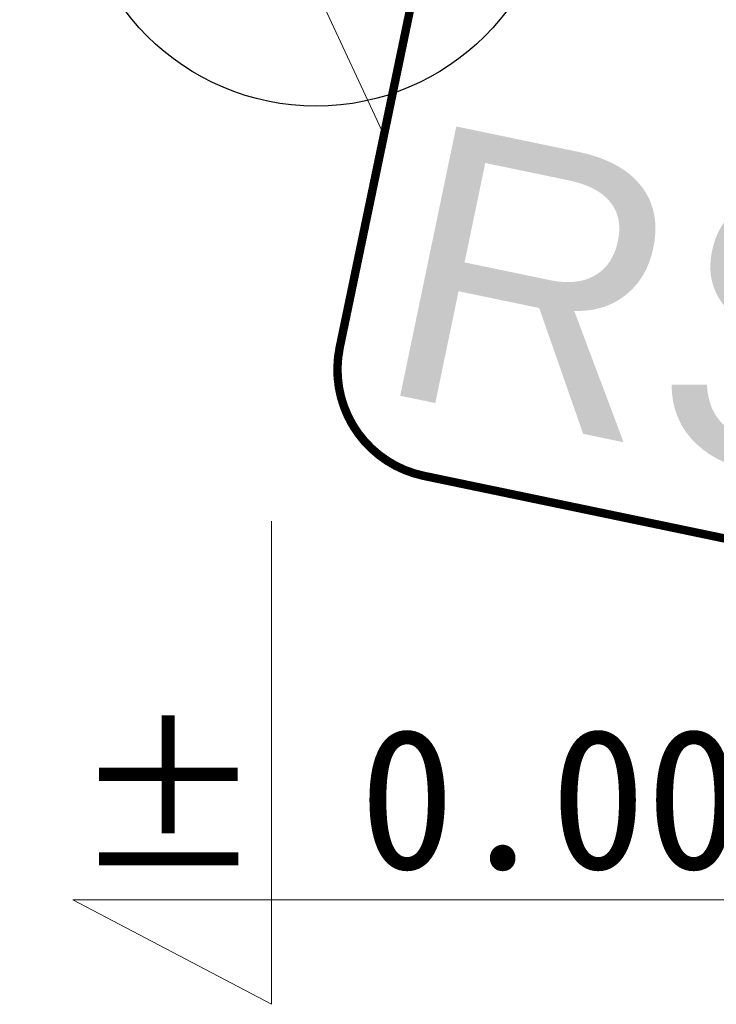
# Model space of a CAD drawing. Header units: millimetres. Extents: x 19047 to 276906, y -533553 to -451719.
# Tile 16 of 36: x 57387 to 59867, y -489532 to -486027. Entities that reach past the tile are written whole.
import ezdxf
from ezdxf.lldxf.tags import DXFTag

# ---------------------------------------------------------------- set-up
doc = ezdxf.new("R2010")
doc.units = ezdxf.units.MM
doc.header["$MEASUREMENT"] = 0
doc.layers.add('IS_Węzeł_sieci_kanalizacyjnej_-_opisy', color=7, linetype='Continuous')
for name, color, linetype, lineweight in [('PZT_Nr_pióra__1', 7, 'Continuous', 13), ('PZT_Nr_pióra__101', 7, 'Continuous', 5), ('PZT_Nr_pióra__141', 7, 'Continuous', 25)]:
    doc.layers.add(name, color=color, linetype=linetype, lineweight=lineweight)
doc.styles.add('GENERATED_STYLE_9', font='txt')
tags = doc.linetypes.add('SOLID', pattern=[10, 10, 0]).pattern_tags.tags
tags[6:7] = [DXFTag(74, 4), DXFTag(75, 0), DXFTag(340, '0'), DXFTag(46, 0.0), DXFTag(50, 0.0), DXFTag(44, 0.0), DXFTag(45, 0.0)]
tags[4:5] = [DXFTag(74, 4), DXFTag(75, 0), DXFTag(340, '0'), DXFTag(46, 0.0), DXFTag(50, 0.0), DXFTag(44, 0.0), DXFTag(45, 0.0)]

msp = doc.modelspace()

# ---------------------------------------------------------------- linework, layer by layer
at = {"layer": 'IS_Węzeł_sieci_kanalizacyjnej_-_opisy', "linetype": 'SOLID', "lineweight": 20, "ltscale": 10}
msp.add_line((58683.7, -486436.3), (57386.9, -483652.8), dxfattribs=at)
at = {"layer": 'IS_Węzeł_sieci_kanalizacyjnej_-_opisy', "linetype": 'SOLID', "ltscale": 10}
msp.add_lwpolyline([(58825.9, -487650.7, 30, 30, 0), (62905.1, -488499.9, 30, 30, 0.414214), (63362.5, -488200.1, 30, 30, 0), (63677.7, -486685.9, 30, 30, 0.414214), (63377.9, -486228.6, 30, 30, 0), (59298.7, -485379.4, 30, 30, 0.414214), (58841.3, -485679.2, 30, 30, 0), (58526.1, -487193.4, 30, 30, 0.414214), (58825.9, -487650.7, 30, 30, 0)], format="xyseb", dxfattribs=at)
at = {"layer": 'PZT_Nr_pióra__101', "linetype": 'Continuous', "flags": 128}
msp.add_lwpolyline([(58283.5, -487811.5), (58283.5, -489531.8), (57575.5, -489160.1), (66037.5, -489160.1)], dxfattribs=at)
at = {"layer": 'PZT_Nr_pióra__141', "linetype": 'Continuous'}
msp.add_circle((58441.8, -485484.3), 850, dxfattribs=at)

# ---------------------------------------------------------------- texts
at = {"layer": 'IS_Węzeł_sieci_kanalizacyjnej_-_opisy', "linetype": 'SOLID', "ltscale": 10, "insert": (60488.9, -487743.4), "char_height": 979.2, "attachment_point": 9, "rotation": 348.2408}
msp.add_mtext('{\\fArial|b0|i0|c0|p0;RS}', dxfattribs=at)
at = {"layer": 'PZT_Nr_pióra__1', "linetype": 'Continuous', "insert": (57575.5, -488549.9), "char_height": 500, "attachment_point": 1, "style": 'GENERATED_STYLE_9'}
msp.add_mtext('\\A1;{\\fMS Gothic|b0|i0|c238|p49;± 0.00=166.00m n.p.m.}', dxfattribs=at)

doc.saveas('drawing.dxf')
